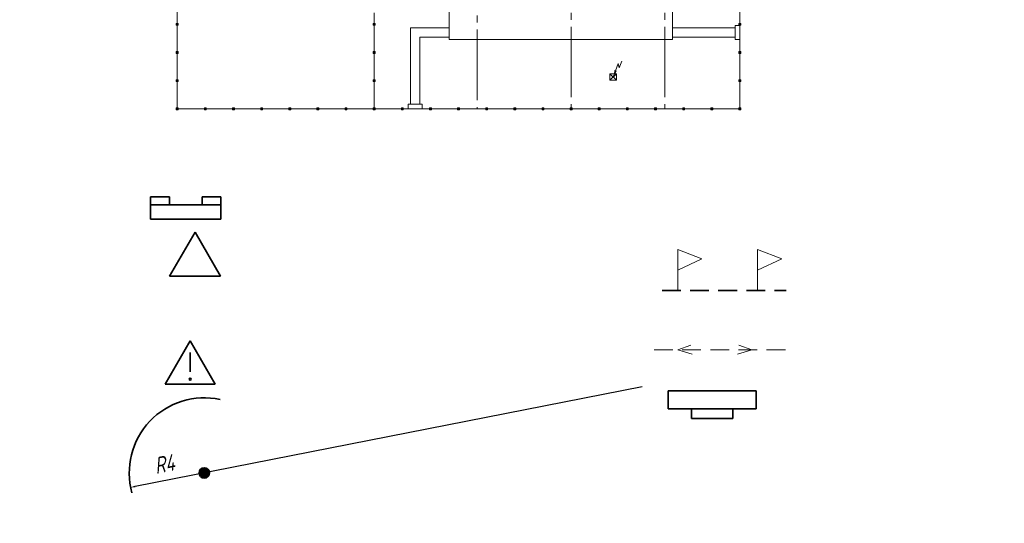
# Model space of a CAD drawing. Header units: millimetres. Extents: x 0 to 420, y 0 to 297.
# Tile 1 of 17: x 0 to 210, y 0 to 107. Entities that reach past the tile are written whole.
import ezdxf

# ---------------------------------------------------------------- set-up
doc = ezdxf.new("R2010")
doc.units = ezdxf.units.MM
for name, pattern in [('K5LT_AXLED', [19.5, 15, -1.5, 1.5, -1.5]), ('K5LT_BASIC', [0]), ('K5LT_DASHED', [6, 4, -2]), ('K5LT_DASHED_REINFORCED', [6, 4, -2]), ('K5LT_THIN', [0])]:
    doc.linetypes.add(name, pattern=pattern)
doc.layers.add('Топо', color=7, linetype='Continuous')
doc.styles.add('KDIMTEXTSTYLE', font='GOST_AU.SHX', dxfattribs={"width": 0.96, "oblique": 15, "height": 5})
doc.dimstyles.new('KDIMSTYLE (0.00)', dxfattribs={"dimtxt": 5, "dimasz": 1, "dimexe": 2, "dimexo": 0, "dimgap": 1, "dimtad": 1, "dimlfac": 500, "dimtxsty": 'KDIMTEXTSTYLE', "dimsah": 1, "dimcen": 0, "dimdle": 1, "dimadec": 0, "dimazin": 0, "dimtfac": 0.667, "dimtmove": 0, "dimatfit": 3, "dimfxl": 0, "dimtvp": 1, "dimtolj": 1, "dimtzin": 0, "dimarcsym": 0})

# ---------------------------------------------------------------- blocks, each defined once
blk = doc.blocks.new('KDIMARROW_01')
blk.add_hatch(color=0).paths.add_polyline_path([(0, 0), (-5, 0.66), (-4.5, 0), (-5, -0.66)])
at = {"color": 0, "linetype": 'K5LT_THIN', "lineweight": 9}
for p, q in [((-4.5, 0), (-5, 0.66)), ((-5, 0.66), (0, 0)), ((0, 0), (-5, -0.66)), ((-5, -0.66), (-4.5, 0))]:
    blk.add_line(p, q, dxfattribs=at)
at = {"layer": 'Топо', "color": 0, "linetype": 'K5LT_THIN', "lineweight": 9}
blk.add_line((0, 0), (-1, 0), dxfattribs=at)
blk = doc.blocks.new('U35')
at = {"color": 4, "linetype": 'K5LT_THIN', "lineweight": 9, "true_color": 0x00ffff}
for p, q in [((91.6, 121.1), (91.6, 103.1)), ((139.2, 121.1), (91.6, 121.1)), ((139.2, 103.1), (139.2, 121.1)), ((91.6, 103.1), (139.2, 103.1))]:
    blk.add_line(p, q, dxfattribs=at)
blk = doc.blocks.new('U87')
at = {"color": 4, "linetype": 'K5LT_THIN', "lineweight": 9, "true_color": 0x00ffff}
for p, q in [((152.6, 103.1), (152.6, 106.1)), ((152.6, 106.1), (153.6, 106.1)), ((153.6, 106.1), (153.6, 103.1)), ((153.6, 103.1), (152.6, 103.1))]:
    blk.add_line(p, q, dxfattribs=at)
blk = doc.blocks.new('U88')
at = {"color": 4, "linetype": 'K5LT_THIN', "lineweight": 9, "true_color": 0x00ffff}
for p, q in [((85.85, 89.34), (82.85, 89.34)), ((82.85, 89.34), (82.85, 88.34)), ((82.85, 88.34), (85.85, 88.34)), ((85.85, 88.34), (85.85, 89.34))]:
    blk.add_line(p, q, dxfattribs=at)
blk = doc.blocks.new('U206')
blk.add_hatch(color=7).paths.add_polyline_path([(153.8, 94.14), (153.8, 94.54), (153.4, 94.54), (153.4, 94.14)])
at = {"color": 4, "linetype": 'K5LT_THIN', "lineweight": 9, "true_color": 0x00ffff}
for p, q in [((153.4, 94.54), (153.4, 94.14)), ((153.8, 94.54), (153.4, 94.54)), ((153.8, 94.14), (153.8, 94.54)), ((153.4, 94.14), (153.8, 94.14))]:
    blk.add_line(p, q, dxfattribs=at)
blk = doc.blocks.new('U207')
blk.add_hatch(color=7).paths.add_polyline_path([(153.8, 100.14), (153.8, 100.54), (153.4, 100.54), (153.4, 100.14)])
at = {"color": 4, "linetype": 'K5LT_THIN', "lineweight": 9, "true_color": 0x00ffff}
for p, q in [((153.4, 100.54), (153.4, 100.14)), ((153.8, 100.54), (153.4, 100.54)), ((153.4, 100.14), (153.8, 100.14)), ((153.8, 100.14), (153.8, 100.54))]:
    blk.add_line(p, q, dxfattribs=at)
blk = doc.blocks.new('U208')
blk.add_hatch(color=7).paths.add_polyline_path([(153.8, 106.14), (153.8, 106.54), (153.4, 106.54), (153.4, 106.14)])
at = {"color": 4, "linetype": 'K5LT_THIN', "lineweight": 9, "true_color": 0x00ffff}
for p, q in [((153.4, 106.54), (153.4, 106.14)), ((153.8, 106.54), (153.4, 106.54)), ((153.4, 106.14), (153.8, 106.14)), ((153.8, 106.14), (153.8, 106.54))]:
    blk.add_line(p, q, dxfattribs=at)
blk = doc.blocks.new('U273')
blk.add_hatch(color=7).paths.add_polyline_path([(33.8, 88.14), (33.8, 88.54), (33.4, 88.54), (33.4, 88.14)])
at = {"color": 4, "linetype": 'K5LT_THIN', "lineweight": 9, "true_color": 0x00ffff}
for p, q in [((33.4, 88.54), (33.4, 88.14)), ((33.8, 88.54), (33.4, 88.54)), ((33.8, 88.14), (33.8, 88.54)), ((33.4, 88.14), (33.8, 88.14))]:
    blk.add_line(p, q, dxfattribs=at)
blk = doc.blocks.new('U274')
blk.add_hatch(color=7).paths.add_polyline_path([(33.8, 94.14), (33.8, 94.54), (33.4, 94.54), (33.4, 94.14)])
at = {"color": 4, "linetype": 'K5LT_THIN', "lineweight": 9, "true_color": 0x00ffff}
for p, q in [((33.4, 94.54), (33.4, 94.14)), ((33.8, 94.54), (33.4, 94.54)), ((33.8, 94.14), (33.8, 94.54)), ((33.4, 94.14), (33.8, 94.14))]:
    blk.add_line(p, q, dxfattribs=at)
blk = doc.blocks.new('U275')
blk.add_hatch(color=7).paths.add_polyline_path([(33.8, 100.14), (33.8, 100.54), (33.4, 100.54), (33.4, 100.14)])
at = {"color": 4, "linetype": 'K5LT_THIN', "lineweight": 9, "true_color": 0x00ffff}
for p, q in [((33.4, 100.54), (33.4, 100.14)), ((33.8, 100.54), (33.4, 100.54)), ((33.4, 100.14), (33.8, 100.14)), ((33.8, 100.14), (33.8, 100.54))]:
    blk.add_line(p, q, dxfattribs=at)
blk = doc.blocks.new('U279')
blk.add_hatch(color=7).paths.add_polyline_path([(33.8, 106.14), (33.8, 106.54), (33.4, 106.54), (33.4, 106.14)])
at = {"color": 4, "linetype": 'K5LT_THIN', "lineweight": 9, "true_color": 0x00ffff}
for p, q in [((33.4, 106.54), (33.4, 106.14)), ((33.8, 106.54), (33.4, 106.54)), ((33.4, 106.14), (33.8, 106.14)), ((33.8, 106.14), (33.8, 106.54))]:
    blk.add_line(p, q, dxfattribs=at)
blk = doc.blocks.new('U291')
blk.add_hatch(color=7).paths.add_polyline_path([(153.8, 88.14), (153.8, 88.54), (153.4, 88.54), (153.4, 88.14)])
at = {"color": 4, "linetype": 'K5LT_THIN', "lineweight": 9, "true_color": 0x00ffff}
for p, q in [((153.4, 88.54), (153.4, 88.14)), ((153.8, 88.54), (153.4, 88.54)), ((153.8, 88.14), (153.8, 88.54)), ((153.4, 88.14), (153.8, 88.14))]:
    blk.add_line(p, q, dxfattribs=at)
blk = doc.blocks.new('U292')
blk.add_hatch(color=7).paths.add_polyline_path([(147.8, 88.54), (147.4, 88.54), (147.4, 88.14), (147.8, 88.14)])
at = {"color": 4, "linetype": 'K5LT_THIN', "lineweight": 9, "true_color": 0x00ffff}
for p, q in [((147.8, 88.54), (147.4, 88.54)), ((147.4, 88.54), (147.4, 88.14)), ((147.8, 88.14), (147.8, 88.54)), ((147.4, 88.14), (147.8, 88.14))]:
    blk.add_line(p, q, dxfattribs=at)
blk = doc.blocks.new('U293')
blk.add_hatch(color=7).paths.add_polyline_path([(141.8, 88.54), (141.4, 88.54), (141.4, 88.14), (141.8, 88.14)])
at = {"color": 4, "linetype": 'K5LT_THIN', "lineweight": 9, "true_color": 0x00ffff}
for p, q in [((141.8, 88.54), (141.4, 88.54)), ((141.4, 88.54), (141.4, 88.14)), ((141.8, 88.14), (141.8, 88.54)), ((141.4, 88.14), (141.8, 88.14))]:
    blk.add_line(p, q, dxfattribs=at)
blk = doc.blocks.new('U294')
blk.add_hatch(color=7).paths.add_polyline_path([(135.8, 88.54), (135.4, 88.54), (135.4, 88.14), (135.8, 88.14)])
at = {"color": 4, "linetype": 'K5LT_THIN', "lineweight": 9, "true_color": 0x00ffff}
for p, q in [((135.8, 88.54), (135.4, 88.54)), ((135.4, 88.54), (135.4, 88.14)), ((135.8, 88.14), (135.8, 88.54)), ((135.4, 88.14), (135.8, 88.14))]:
    blk.add_line(p, q, dxfattribs=at)
blk = doc.blocks.new('U295')
blk.add_hatch(color=7).paths.add_polyline_path([(129.8, 88.54), (129.4, 88.54), (129.4, 88.14), (129.8, 88.14)])
at = {"color": 4, "linetype": 'K5LT_THIN', "lineweight": 9, "true_color": 0x00ffff}
for p, q in [((129.8, 88.54), (129.4, 88.54)), ((129.4, 88.54), (129.4, 88.14)), ((129.8, 88.14), (129.8, 88.54)), ((129.4, 88.14), (129.8, 88.14))]:
    blk.add_line(p, q, dxfattribs=at)
blk = doc.blocks.new('U296')
blk.add_hatch(color=7).paths.add_polyline_path([(117.8, 88.54), (117.4, 88.54), (117.4, 88.14), (117.8, 88.14)])
at = {"color": 4, "linetype": 'K5LT_THIN', "lineweight": 9, "true_color": 0x00ffff}
for p, q in [((117.8, 88.54), (117.4, 88.54)), ((117.4, 88.54), (117.4, 88.14)), ((117.8, 88.14), (117.8, 88.54)), ((117.4, 88.14), (117.8, 88.14))]:
    blk.add_line(p, q, dxfattribs=at)
blk = doc.blocks.new('U297')
blk.add_hatch(color=7).paths.add_polyline_path([(123.8, 88.54), (123.4, 88.54), (123.4, 88.14), (123.8, 88.14)])
at = {"color": 4, "linetype": 'K5LT_THIN', "lineweight": 9, "true_color": 0x00ffff}
for p, q in [((123.8, 88.54), (123.4, 88.54)), ((123.4, 88.54), (123.4, 88.14)), ((123.8, 88.14), (123.8, 88.54)), ((123.4, 88.14), (123.8, 88.14))]:
    blk.add_line(p, q, dxfattribs=at)
blk = doc.blocks.new('U298')
blk.add_hatch(color=7).paths.add_polyline_path([(111.8, 88.54), (111.4, 88.54), (111.4, 88.14), (111.8, 88.14)])
at = {"color": 4, "linetype": 'K5LT_THIN', "lineweight": 9, "true_color": 0x00ffff}
for p, q in [((111.8, 88.54), (111.4, 88.54)), ((111.4, 88.54), (111.4, 88.14)), ((111.8, 88.14), (111.8, 88.54)), ((111.4, 88.14), (111.8, 88.14))]:
    blk.add_line(p, q, dxfattribs=at)
blk = doc.blocks.new('U299')
blk.add_hatch(color=7).paths.add_polyline_path([(105.8, 88.54), (105.4, 88.54), (105.4, 88.14), (105.8, 88.14)])
at = {"color": 4, "linetype": 'K5LT_THIN', "lineweight": 9, "true_color": 0x00ffff}
for p, q in [((105.8, 88.54), (105.4, 88.54)), ((105.4, 88.54), (105.4, 88.14)), ((105.8, 88.14), (105.8, 88.54)), ((105.4, 88.14), (105.8, 88.14))]:
    blk.add_line(p, q, dxfattribs=at)
blk = doc.blocks.new('U300')
blk.add_hatch(color=7).paths.add_polyline_path([(99.8, 88.54), (99.4, 88.54), (99.4, 88.14), (99.8, 88.14)])
at = {"color": 4, "linetype": 'K5LT_THIN', "lineweight": 9, "true_color": 0x00ffff}
for p, q in [((99.8, 88.54), (99.4, 88.54)), ((99.4, 88.54), (99.4, 88.14)), ((99.8, 88.14), (99.8, 88.54)), ((99.4, 88.14), (99.8, 88.14))]:
    blk.add_line(p, q, dxfattribs=at)
blk = doc.blocks.new('U301')
blk.add_hatch(color=7).paths.add_polyline_path([(93.8, 88.54), (93.4, 88.54), (93.4, 88.14), (93.8, 88.14)])
at = {"color": 4, "linetype": 'K5LT_THIN', "lineweight": 9, "true_color": 0x00ffff}
for p, q in [((93.8, 88.54), (93.4, 88.54)), ((93.4, 88.54), (93.4, 88.14)), ((93.8, 88.14), (93.8, 88.54)), ((93.4, 88.14), (93.8, 88.14))]:
    blk.add_line(p, q, dxfattribs=at)
blk = doc.blocks.new('U302')
blk.add_hatch(color=7).paths.add_polyline_path([(87.8, 88.54), (87.4, 88.54), (87.4, 88.14), (87.8, 88.14)])
at = {"color": 4, "linetype": 'K5LT_THIN', "lineweight": 9, "true_color": 0x00ffff}
for p, q in [((87.8, 88.54), (87.4, 88.54)), ((87.4, 88.54), (87.4, 88.14)), ((87.8, 88.14), (87.8, 88.54)), ((87.4, 88.14), (87.8, 88.14))]:
    blk.add_line(p, q, dxfattribs=at)
blk = doc.blocks.new('U303')
blk.add_hatch(color=7).paths.add_polyline_path([(81.8, 88.14), (81.8, 88.54), (81.4, 88.54), (81.4, 88.14)])
at = {"color": 4, "linetype": 'K5LT_THIN', "lineweight": 9, "true_color": 0x00ffff}
for p, q in [((81.4, 88.54), (81.4, 88.14)), ((81.8, 88.54), (81.4, 88.54)), ((81.8, 88.14), (81.8, 88.54)), ((81.4, 88.14), (81.8, 88.14))]:
    blk.add_line(p, q, dxfattribs=at)
blk = doc.blocks.new('U304')
blk.add_hatch(color=7).paths.add_polyline_path([(75.8, 88.54), (75.4, 88.54), (75.4, 88.14), (75.8, 88.14)])
at = {"color": 4, "linetype": 'K5LT_THIN', "lineweight": 9, "true_color": 0x00ffff}
for p, q in [((75.8, 88.54), (75.4, 88.54)), ((75.4, 88.54), (75.4, 88.14)), ((75.8, 88.14), (75.8, 88.54)), ((75.4, 88.14), (75.8, 88.14))]:
    blk.add_line(p, q, dxfattribs=at)
blk = doc.blocks.new('U305')
blk.add_hatch(color=7).paths.add_polyline_path([(69.8, 88.54), (69.4, 88.54), (69.4, 88.14), (69.8, 88.14)])
at = {"color": 4, "linetype": 'K5LT_THIN', "lineweight": 9, "true_color": 0x00ffff}
for p, q in [((69.8, 88.54), (69.4, 88.54)), ((69.4, 88.54), (69.4, 88.14)), ((69.8, 88.14), (69.8, 88.54)), ((69.4, 88.14), (69.8, 88.14))]:
    blk.add_line(p, q, dxfattribs=at)
blk = doc.blocks.new('U306')
blk.add_hatch(color=7).paths.add_polyline_path([(63.8, 88.54), (63.4, 88.54), (63.4, 88.14), (63.8, 88.14)])
at = {"color": 4, "linetype": 'K5LT_THIN', "lineweight": 9, "true_color": 0x00ffff}
for p, q in [((63.8, 88.54), (63.4, 88.54)), ((63.4, 88.54), (63.4, 88.14)), ((63.8, 88.14), (63.8, 88.54)), ((63.4, 88.14), (63.8, 88.14))]:
    blk.add_line(p, q, dxfattribs=at)
blk = doc.blocks.new('U307')
blk.add_hatch(color=7).paths.add_polyline_path([(57.8, 88.54), (57.4, 88.54), (57.4, 88.14), (57.8, 88.14)])
at = {"color": 4, "linetype": 'K5LT_THIN', "lineweight": 9, "true_color": 0x00ffff}
for p, q in [((57.8, 88.54), (57.4, 88.54)), ((57.4, 88.54), (57.4, 88.14)), ((57.8, 88.14), (57.8, 88.54)), ((57.4, 88.14), (57.8, 88.14))]:
    blk.add_line(p, q, dxfattribs=at)
blk = doc.blocks.new('U308')
blk.add_hatch(color=7).paths.add_polyline_path([(51.8, 88.54), (51.4, 88.54), (51.4, 88.14), (51.8, 88.14)])
at = {"color": 4, "linetype": 'K5LT_THIN', "lineweight": 9, "true_color": 0x00ffff}
for p, q in [((51.8, 88.54), (51.4, 88.54)), ((51.4, 88.54), (51.4, 88.14)), ((51.8, 88.14), (51.8, 88.54)), ((51.4, 88.14), (51.8, 88.14))]:
    blk.add_line(p, q, dxfattribs=at)
blk = doc.blocks.new('U309')
blk.add_hatch(color=7).paths.add_polyline_path([(45.8, 88.54), (45.4, 88.54), (45.4, 88.14), (45.8, 88.14)])
at = {"color": 4, "linetype": 'K5LT_THIN', "lineweight": 9, "true_color": 0x00ffff}
for p, q in [((45.8, 88.54), (45.4, 88.54)), ((45.4, 88.54), (45.4, 88.14)), ((45.8, 88.14), (45.8, 88.54)), ((45.4, 88.14), (45.8, 88.14))]:
    blk.add_line(p, q, dxfattribs=at)
blk = doc.blocks.new('U310')
blk.add_hatch(color=7).paths.add_polyline_path([(33.8, 88.54), (33.4, 88.54), (33.4, 88.14), (33.8, 88.14)])
at = {"color": 4, "linetype": 'K5LT_THIN', "lineweight": 9, "true_color": 0x00ffff}
for p, q in [((33.8, 88.54), (33.4, 88.54)), ((33.4, 88.54), (33.4, 88.14)), ((33.8, 88.14), (33.8, 88.54)), ((33.4, 88.14), (33.8, 88.14))]:
    blk.add_line(p, q, dxfattribs=at)
blk = doc.blocks.new('U311')
blk.add_hatch(color=7).paths.add_polyline_path([(39.8, 88.54), (39.4, 88.54), (39.4, 88.14), (39.8, 88.14)])
at = {"color": 4, "linetype": 'K5LT_THIN', "lineweight": 9, "true_color": 0x00ffff}
for p, q in [((39.8, 88.54), (39.4, 88.54)), ((39.4, 88.54), (39.4, 88.14)), ((39.8, 88.14), (39.8, 88.54)), ((39.4, 88.14), (39.8, 88.14))]:
    blk.add_line(p, q, dxfattribs=at)
blk = doc.blocks.new('U312')
blk.add_hatch(color=7).paths.add_polyline_path([(33.8, 88.14), (33.8, 88.54), (33.4, 88.54), (33.4, 88.14)])
at = {"color": 4, "linetype": 'K5LT_THIN', "lineweight": 9, "true_color": 0x00ffff}
for p, q in [((33.4, 88.54), (33.4, 88.14)), ((33.8, 88.54), (33.4, 88.54)), ((33.8, 88.14), (33.8, 88.54)), ((33.4, 88.14), (33.8, 88.14))]:
    blk.add_line(p, q, dxfattribs=at)
blk = doc.blocks.new('U349')
blk.add_hatch(color=7).paths.add_polyline_path([(75.8, 94.14), (75.8, 94.54), (75.4, 94.54), (75.4, 94.14)])
at = {"color": 4, "linetype": 'K5LT_THIN', "lineweight": 9, "true_color": 0x00ffff}
for p, q in [((75.4, 94.54), (75.4, 94.14)), ((75.8, 94.54), (75.4, 94.54)), ((75.8, 94.14), (75.8, 94.54)), ((75.4, 94.14), (75.8, 94.14))]:
    blk.add_line(p, q, dxfattribs=at)
blk = doc.blocks.new('U350')
blk.add_hatch(color=7).paths.add_polyline_path([(75.8, 100.14), (75.8, 100.54), (75.4, 100.54), (75.4, 100.14)])
at = {"color": 4, "linetype": 'K5LT_THIN', "lineweight": 9, "true_color": 0x00ffff}
for p, q in [((75.4, 100.54), (75.4, 100.14)), ((75.8, 100.54), (75.4, 100.54)), ((75.4, 100.14), (75.8, 100.14)), ((75.8, 100.14), (75.8, 100.54))]:
    blk.add_line(p, q, dxfattribs=at)
blk = doc.blocks.new('U351')
blk.add_hatch(color=7).paths.add_polyline_path([(75.8, 106.14), (75.8, 106.54), (75.4, 106.54), (75.4, 106.14)])
at = {"color": 4, "linetype": 'K5LT_THIN', "lineweight": 9, "true_color": 0x00ffff}
for p, q in [((75.4, 106.54), (75.4, 106.14)), ((75.8, 106.54), (75.4, 106.54)), ((75.4, 106.14), (75.8, 106.14)), ((75.8, 106.14), (75.8, 106.54))]:
    blk.add_line(p, q, dxfattribs=at)
blk = doc.blocks.new('U358')
at = {"true_color": 0x070000}
blk.add_hatch(color=18, dxfattribs=at).paths.add_polyline_path([(126.6, 95.1), (127.36, 96.42), (126.88, 96.6)])
at = {"color": 4, "linetype": 'K5LT_THIN', "lineweight": 9, "true_color": 0x00ffff}
for p, q in [((126.6, 95.1), (127.67, 97.98)), ((127.67, 97.98), (127.87, 97.08)), ((127.87, 97.08), (128.4, 98.52)), ((127.3, 95.8), (125.9, 95.8)), ((125.9, 95.8), (125.9, 94.4)), ((125.9, 94.4), (127.3, 95.8)), ((127.3, 94.4), (125.9, 95.8)), ((126.6, 95.1), (126.6, 95.1)), ((126.6, 95.1), (126.6, 95.1)), ((126.6, 95.1), (126.6, 95.1)), ((126.6, 95.1), (126.6, 95.1)), ((126.6, 95.1), (126.6, 95.1)), ((126.6, 95.1), (126.6, 95.1)), ((126.6, 95.1), (126.6, 95.1)), ((126.6, 95.1), (126.6, 95.1)), ((126.6, 95.1), (126.6, 95.1)), ((126.6, 95.1), (126.6, 95.1)), ((126.6, 95.1), (126.6, 95.1)), ((126.6, 95.1), (126.6, 95.1)), ((126.6, 95.1), (126.6, 95.1)), ((126.6, 95.1), (126.6, 95.1)), ((126.6, 95.1), (126.6, 95.1)), ((126.6, 95.1), (126.6, 95.1)), ((126.6, 95.1), (126.6, 95.1)), ((126.6, 95.1), (126.6, 95.1)), ((127.3, 94.4), (127.3, 95.8)), ((125.9, 94.4), (127.3, 94.4))]:
    blk.add_line(p, q, dxfattribs=at)
for start, end in [(0, 180), (0, 180), (180, 0), (180, 0)]:
    blk.add_arc((126.6, 95.1), 0.0451, start, end, dxfattribs=at)
blk = doc.blocks.new('U372')
at = {"color": 3, "linetype": 'K5LT_BASIC', "lineweight": 35, "true_color": 0x00ff00}
for p, q in [((27.91, 69.56), (31.92, 69.56)), ((27.91, 67.9), (27.91, 69.56)), ((31.92, 69.56), (31.92, 67.9)), ((42.91, 69.56), (38.9, 69.56)), ((38.9, 69.56), (38.9, 67.9)), ((42.91, 67.9), (42.91, 69.56)), ((27.91, 67.9), (42.91, 67.9)), ((27.91, 64.81), (27.91, 67.9)), ((31.92, 67.9), (27.91, 67.9)), ((38.9, 67.9), (42.91, 67.9)), ((42.91, 67.9), (42.91, 64.81)), ((42.91, 64.81), (27.91, 64.81))]:
    blk.add_line(p, q, dxfattribs=at)
blk = doc.blocks.new('U373')
at = {"color": 3, "linetype": 'K5LT_BASIC', "lineweight": 35, "true_color": 0x00ff00}
for p, q in [((31.06, 29.64), (36.39, 38.87)), ((41.72, 29.64), (36.39, 38.87)), ((36.35, 36.4), (36.35, 32.31)), ((31.06, 29.64), (41.72, 29.64))]:
    blk.add_line(p, q, dxfattribs=at)
for start, end in [(0, 180), (180, 0)]:
    blk.add_arc((36.35, 30.72), 0.238, start, end, dxfattribs=at)
blk = doc.blocks.new('U374')
at = {"color": 4, "linetype": 'K5LT_THIN', "lineweight": 9, "true_color": 0x00ffff}
for p, q in [((140.36, 49.59), (140.36, 58.36)), ((140.36, 58.36), (145.5, 56.34)), ((145.5, 56.34), (140.36, 53.97))]:
    blk.add_line(p, q, dxfattribs=at)
blk = doc.blocks.new('U375')
at = {"color": 4, "linetype": 'K5LT_THIN', "lineweight": 9, "true_color": 0x00ffff}
for p, q in [((157.39, 49.59), (157.39, 58.36)), ((157.39, 58.36), (162.53, 56.34)), ((162.53, 56.34), (157.39, 53.97))]:
    blk.add_line(p, q, dxfattribs=at)
blk = doc.blocks.new('U382')
at = {"color": 4, "linetype": 'K5LT_THIN', "lineweight": 9, "true_color": 0x00ffff}
for q in [(143.13, 37.97), (143.45, 36.06)]:
    blk.add_line((140.36, 36.96), q, dxfattribs=at)
blk = doc.blocks.new('U387')
at = {"color": 4, "linetype": 'K5LT_THIN', "lineweight": 9, "true_color": 0x00ffff}
for q in [(153.38, 37.97), (153.06, 36.06)]:
    blk.add_line((156.16, 36.96), q, dxfattribs=at)
blk = doc.blocks.new('U388')
at = {"color": 3, "linetype": 'K5LT_BASIC', "lineweight": 35, "true_color": 0x00ff00}
for p, q in [((138.31, 28.23), (157.06, 28.23)), ((138.31, 24.37), (138.31, 28.23)), ((157.06, 28.23), (157.06, 24.37)), ((157.06, 24.37), (138.31, 24.37)), ((143.25, 24.37), (152.12, 24.37)), ((143.25, 22.3), (143.25, 24.37)), ((152.12, 24.37), (152.12, 22.3)), ((152.12, 22.3), (143.25, 22.3))]:
    blk.add_line(p, q, dxfattribs=at)

msp = doc.modelspace()

# ---------------------------------------------------------------- hatches: boundary and pattern name
msp.add_hatch(color=7).paths.add_polyline_path([(40.473751, 10.738204), (40.472151, 10.79779), (40.467357, 10.857206), (40.459382, 10.916278), (40.448249, 10.974837), (40.43399, 11.032715), (40.416647, 11.089744), (40.396269, 11.145761), (40.372915, 11.200604), (40.346652, 11.254114), (40.317556, 11.306139), (40.285711, 11.356527), (40.251208, 11.405135), (40.214147, 11.451821), (40.174634, 11.496452), (40.132784, 11.538898), (40.088717, 11.579039), (40.04256, 11.616756), (39.994445, 11.651944), (39.944512, 11.684499), (39.892905, 11.714328), (39.839771, 11.741345), (39.785264, 11.765473), (39.729541, 11.786642), (39.672763, 11.804791), (39.615093, 11.819867), (39.556697, 11.831827), (39.497744, 11.840637), (39.438402, 11.846272), (39.378844, 11.848714), (39.319241, 11.847958), (39.259764, 11.844005), (39.200585, 11.836867), (39.141874, 11.826563), (39.0838, 11.813125), (39.026531, 11.79659), (38.970232, 11.777007), (38.915064, 11.754431), (38.861187, 11.728928), (38.808756, 11.700571), (38.757922, 11.669442), (38.708831, 11.63563), (38.661625, 11.599233), (38.61644, 11.560356), (38.573405, 11.519111), (38.532646, 11.475616), (38.494278, 11.429997), (38.458414, 11.382386), (38.425155, 11.332918), (38.394599, 11.281738), (38.366832, 11.228992), (38.341936, 11.174832), (38.319981, 11.119414), (38.30103, 11.062899), (38.28514, 11.005448), (38.272354, 10.947227), (38.262711, 10.888404), (38.256237, 10.829148), (38.252952, 10.769631), (38.252865, 10.710022), (38.255976, 10.650495), (38.262277, 10.591221), (38.271748, 10.53237), (38.284363, 10.474112), (38.300086, 10.416615), (38.318871, 10.360044), (38.340664, 10.304563), (38.365402, 10.25033), (38.393014, 10.197503), (38.423421, 10.146234), (38.456535, 10.096669), (38.49226, 10.048953), (38.530493, 10.003222), (38.571126, 9.959608), (38.614039, 9.918237), (38.659111, 9.879228), (38.70621, 9.842694), (38.755202, 9.808739), (38.805945, 9.777461), (38.858293, 9.748951), (38.912095, 9.723291), (38.967197, 9.700554), (39.023439, 9.680806), (39.080659, 9.664104), (39.138693, 9.650496), (39.197374, 9.640021), (39.256532, 9.63271), (39.315997, 9.628583), (39.375598, 9.627652), (39.435163, 9.629921), (39.49452, 9.635382), (39.553499, 9.644019), (39.61193, 9.655809), (39.669644, 9.670716), (39.726475, 9.688699), (39.782259, 9.709705), (39.836837, 9.733673), (39.890049, 9.760535), (39.941744, 9.790213), (39.991772, 9.822622), (40.039989, 9.857669), (40.086256, 9.895252), (40.13044, 9.935263), (40.172414, 9.977587), (40.212057, 10.022102), (40.249254, 10.068679), (40.283899, 10.117186), (40.315892, 10.167481), (40.34514, 10.21942), (40.371559, 10.272854), (40.395073, 10.327628), (40.415615, 10.383585), (40.433125, 10.440564), (40.447553, 10.498399), (40.458857, 10.556926), (40.467005, 10.615975), (40.471972, 10.675375), (40.473746, 10.734957)])

# ---------------------------------------------------------------- linework, layer by layer
at = {"color": 4, "linetype": 'K5LT_THIN', "lineweight": 9, "true_color": 0x00ffff}
for p, q in [((33.6, 261.8), (33.6, 88.34)), ((153.6, 163.3), (153.6, 88.34)), ((75.6, 108.099858), (75.6, 88.34)), ((91.6, 105.599858), (83.349183, 105.599858)), ((83.35, 105.599858), (83.35, 89.34)), ((152.6, 105.599858), (139.2, 105.599858)), ((91.6, 103.599858), (85.349183, 103.599858)), ((85.35, 89.34), (85.35, 103.599858)), ((152.6, 103.599858), (139.2, 103.599858)), ((153.6, 88.34), (33.6, 88.34))]:
    msp.add_line(p, q, dxfattribs=at)
at = {"color": 2, "linetype": 'K5LT_AXLED', "lineweight": 9, "true_color": 0xffff00}
for p, q in [((75.6, 261.8), (75.6, 88.34)), ((97.6, 261.2), (97.6, 88.34)), ((117.6, 261.8), (117.6, 88.34)), ((137.6, 261.8), (137.6, 88.34))]:
    msp.add_line(p, q, dxfattribs=at)
at = {"color": 3, "linetype": 'K5LT_BASIC', "lineweight": 35, "true_color": 0x00ff00}
for p, q in [((31.97163, 52.685501), (37.391915, 62.073711)), ((42.8122, 52.685501), (37.391915, 62.073711)), ((31.97163, 52.685501), (42.8122, 52.685501))]:
    msp.add_line(p, q, dxfattribs=at)
at = {"color": 4, "linetype": 'K5LT_DASHED_REINFORCED', "lineweight": 35, "true_color": 0x00ffff}
msp.add_line((137.00492, 49.590266), (163.451793, 49.590266), dxfattribs=at)
at = {"color": 4, "linetype": 'K5LT_DASHED', "lineweight": 9, "true_color": 0x00ffff}
msp.add_line((135.306367, 36.960228), (163.451793, 36.960228), dxfattribs=at)
at = {"color": 3, "linetype": 'K5LT_BASIC', "lineweight": 35, "true_color": 0x00ff00}
msp.add_circle((39.363129, 10.738204), 1.110622, dxfattribs=at)
msp.add_arc((39.363129, 10.738204), 16, 77.78240701, 195.35493197, dxfattribs=at)

# ---------------------------------------------------------------- block references
for name in ['U35', 'U279', 'U351', 'U87', 'U208', 'U275', 'U350', 'U207', 'U358', 'U274', 'U349', 'U206', 'U273', 'U310', 'U312', 'U311', 'U309', 'U308', 'U307', 'U306', 'U305', 'U304', 'U303', 'U88', 'U302', 'U301', 'U300', 'U299', 'U298', 'U296', 'U297', 'U295', 'U294', 'U293', 'U292', 'U291', 'U372', 'U374', 'U375', 'U373', 'U382', 'U387', 'U388']:
    msp.add_blockref(name, (0, 0))

# ---------------------------------------------------------------- dimensions: what is measured, and where the dimension line sits
at = {"color": 4, "true_color": 0x00ffff}
msp.add_radius_dim(center=(39.363129, 10.738204), radius=16, location=(31.512622, 9.198873), text='\\H3.5;\\W0.96;\\Q15;R\\H3.5;\\W0.96;\\Q15;\\Q15;4', dimstyle='KDIMSTYLE (0.00)', override={"dimblk2": 'KDIMARROW_01', "dimclrt": 7, "dimtolj": 1}, dxfattribs=at).render()

doc.saveas('drawing.dxf')
